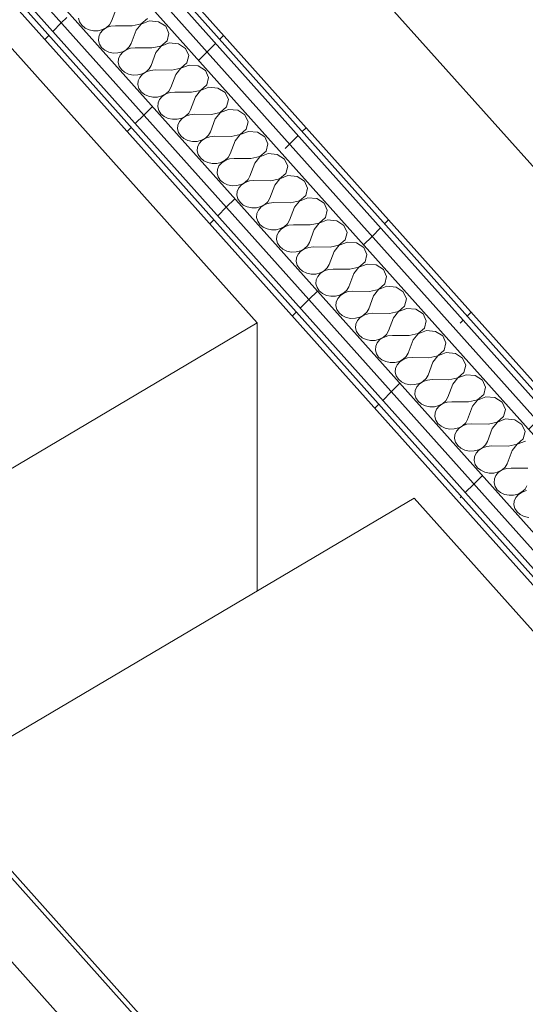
# Model space of a CAD drawing. Header units: millimetres. Extents: x -36631 to 27388, y -24993 to 6945.
# Tile 51 of 256: x -14068 to -13536, y -8255 to -7218. Entities that reach past the tile are written whole.
import ezdxf

# ---------------------------------------------------------------- set-up
doc = ezdxf.new("R2010")
doc.units = ezdxf.units.MM
doc.header["$MEASUREMENT"] = 0
doc.linetypes.add('Wipeout_Contour', pattern=[1000, 0, -1000])
for name, color, linetype in [('Nuevo_08_E_Envans secs', 7, 'Continuous'), ('Nuevo_09_EI_Mobiliari cuines', 7, 'Continuous'), ('Nuevo_09_EI_Mobiliari general', 7, 'Continuous')]:
    doc.layers.add(name, color=color, linetype=linetype)
for name, color, linetype, lineweight in [('Nuevo_08_E_Envans secs_Pluma_Nº__1', 7, 'Continuous', 5), ('Nuevo_09_EI_Mobiliari cuines_Pluma_Nº__1', 7, 'Continuous', 5), ('Nuevo_09_EI_Mobiliari cuines_Pluma_Nº__24', 252, 'Continuous', 5), ('Nuevo_09_EI_Mobiliari general_Pluma_Nº__1', 7, 'Continuous', 5)]:
    doc.layers.add(name, color=color, linetype=linetype, lineweight=lineweight)
for name, color, linetype, lineweight, true_color in [('Nuevo_08_E_Envans secs_Pluma_Nº__102', 7, 'Continuous', 5, 0xcccccc), ('Nuevo_08_E_Envans secs_Pluma_Nº__171', 171, 'Continuous', 13, 0xaaaaff), ('Nuevo_08_E_Envans secs_Pluma_Nº__177', 7, 'Continuous', 15, 0xf7e046)]:
    doc.layers.add(name, color=color, linetype=linetype, lineweight=lineweight, true_color=true_color)
pattern_1 = [(45, (0, 0), (-183.8478, 183.8478), [195, -65]), (45, (7e-14, 183.85), (-183.8478, 183.8478), [195, -65])]

# ---------------------------------------------------------------- blocks, each defined once
blk = doc.blocks.new('*X247')
at = {"layer": 'Nuevo_08_E_Envans secs_Pluma_Nº__102', "color": 254, "linetype": 'Continuous', "lineweight": 5, "true_color": 0xcccccc}
for p, q in [((-13966, -7206.1), (-13971.2, -7219.9)), ((-14005.7, -7216.7), (-14004.7, -7220.6)), ((-14004.7, -7220.6), (-14002.4, -7224.1)), ((-14002.4, -7224.1), (-13999, -7227)), ((-13976.5, -7226.5), (-13973.3, -7223.5)), ((-13973.3, -7223.5), (-13971.2, -7219.9)), ((-13949.4, -7224.8), (-13940, -7222.7)), ((-13939.9, -7222.8), (-13945.2, -7229.4)), ((-13940, -7222.7), (-13933.4, -7217)), ((-13931.2, -7219.4), (-13939.9, -7222.8)), ((-13921.6, -7220.3), (-13931.2, -7219.4)), ((-13914, -7225.2), (-13921.6, -7220.3)), ((-13999, -7227), (-13994.8, -7229)), ((-13994.8, -7229), (-13990.1, -7230)), ((-13990.1, -7230), (-13985.2, -7229.9)), ((-13985.2, -7229.9), (-13980.5, -7228.7)), ((-13983, -7232.3), (-13984.6, -7236.1)), ((-13980.2, -7229.1), (-13983, -7232.3)), ((-13980.5, -7228.7), (-13976.5, -7226.5)), ((-13976.4, -7226.6), (-13980.2, -7229.1)), ((-13971.9, -7225), (-13976.4, -7226.6)), ((-13967, -7224.6), (-13971.9, -7225)), ((-13949.4, -7224.8), (-13967, -7224.6)), ((-13945.2, -7229.4), (-13950.4, -7243.2)), ((-13910.7, -7232.6), (-13914, -7225.2)), ((-13912.6, -7240.3), (-13910.7, -7232.6)), ((-13984.6, -7236.1), (-13984.9, -7240)), ((-13984.9, -7240), (-13983.9, -7243.9)), ((-13983.9, -7243.9), (-13981.6, -7247.4)), ((-13952.5, -7246.8), (-13950.4, -7243.2)), ((-13919.2, -7246), (-13912.6, -7240.3)), ((-13910.4, -7242.7), (-13919.1, -7246.1)), ((-13900.8, -7243.6), (-13910.4, -7242.7)), ((-13893.2, -7248.5), (-13900.8, -7243.6)), ((-13981.6, -7247.4), (-13978.2, -7250.3)), ((-13978.2, -7250.3), (-13974, -7252.3)), ((-13974, -7252.3), (-13969.3, -7253.3)), ((-13969.3, -7253.3), (-13964.4, -7253.1)), ((-13964.4, -7253.1), (-13959.7, -7252)), ((-13959.4, -7252.4), (-13962.2, -7255.6)), ((-13959.7, -7252), (-13955.7, -7249.8)), ((-13955.6, -7249.9), (-13959.4, -7252.4)), ((-13955.7, -7249.8), (-13952.5, -7246.8)), ((-13951.1, -7248.3), (-13955.6, -7249.9)), ((-13946.2, -7247.8), (-13951.1, -7248.3)), ((-13928.6, -7248), (-13946.2, -7247.8)), ((-13924.4, -7252.7), (-13929.6, -7266.5)), ((-13928.6, -7248), (-13919.2, -7246)), ((-13919.1, -7246.1), (-13924.4, -7252.7)), ((-13889.8, -7255.8), (-13893.2, -7248.5)), ((-13963.8, -7259.4), (-13964.1, -7263.3)), ((-13964.1, -7263.3), (-13963.1, -7267.2)), ((-13962.2, -7255.6), (-13963.8, -7259.4)), ((-13898.4, -7269.3), (-13891.8, -7263.6)), ((-13891.8, -7263.6), (-13889.8, -7255.8)), ((-13963.1, -7267.2), (-13960.8, -7270.7)), ((-13960.8, -7270.7), (-13957.4, -7273.6)), ((-13957.4, -7273.6), (-13953.2, -7275.6)), ((-13953.2, -7275.6), (-13948.5, -7276.5)), ((-13943.6, -7276.4), (-13938.9, -7275.2)), ((-13938.6, -7275.6), (-13941.4, -7278.9)), ((-13938.9, -7275.2), (-13934.8, -7273.1)), ((-13934.8, -7273.2), (-13938.6, -7275.6)), ((-13934.8, -7273.1), (-13931.7, -7270.1)), ((-13930.3, -7271.6), (-13934.8, -7273.2)), ((-13931.7, -7270.1), (-13929.6, -7266.5)), ((-13925.4, -7271.1), (-13930.3, -7271.6)), ((-13907.7, -7271.3), (-13925.4, -7271.1)), ((-13903.6, -7276), (-13908.8, -7289.7)), ((-13907.7, -7271.3), (-13898.4, -7269.3)), ((-13898.3, -7269.4), (-13903.6, -7276)), ((-13889.6, -7266), (-13898.3, -7269.4)), ((-13880, -7266.9), (-13889.6, -7266)), ((-13872.4, -7271.7), (-13880, -7266.9)), ((-13869, -7279.1), (-13872.4, -7271.7)), ((-13948.5, -7276.5), (-13943.6, -7276.4)), ((-13943, -7282.6), (-13943.3, -7286.6)), ((-13941.4, -7278.9), (-13943, -7282.6)), ((-13871, -7286.8), (-13869, -7279.1)), ((-13943.3, -7286.6), (-13942.3, -7290.5)), ((-13942.3, -7290.5), (-13940, -7294)), ((-13940, -7294), (-13936.6, -7296.8)), ((-13936.6, -7296.8), (-13932.4, -7298.8)), ((-13918.1, -7298.5), (-13914, -7296.3)), ((-13914, -7296.4), (-13917.8, -7298.9)), ((-13914, -7296.3), (-13910.8, -7293.3)), ((-13909.5, -7294.9), (-13914, -7296.4)), ((-13910.8, -7293.3), (-13908.8, -7289.7)), ((-13904.6, -7294.4), (-13909.5, -7294.9)), ((-13886.9, -7294.6), (-13904.6, -7294.4)), ((-13886.9, -7294.6), (-13877.6, -7292.6)), ((-13877.5, -7292.7), (-13882.8, -7299.3)), ((-13877.6, -7292.6), (-13871, -7286.8)), ((-13868.8, -7289.3), (-13877.5, -7292.7)), ((-13859.2, -7290.2), (-13868.8, -7289.3)), ((-13851.6, -7295), (-13859.2, -7290.2)), ((-13848.2, -7302.4), (-13851.6, -7295)), ((-13932.4, -7298.8), (-13927.7, -7299.8)), ((-13927.7, -7299.8), (-13922.8, -7299.7)), ((-13922.8, -7299.7), (-13918.1, -7298.5)), ((-13922.2, -7305.9), (-13922.5, -7309.9)), ((-13920.6, -7302.2), (-13922.2, -7305.9)), ((-13917.8, -7298.9), (-13920.6, -7302.2)), ((-13882.8, -7299.3), (-13888, -7313)), ((-13850.2, -7310.1), (-13848.2, -7302.4)), ((-13922.5, -7309.9), (-13921.5, -7313.8)), ((-13921.5, -7313.8), (-13919.2, -7317.3)), ((-13919.2, -7317.3), (-13915.8, -7320.1)), ((-13893.2, -7319.6), (-13890, -7316.6)), ((-13890, -7316.6), (-13888, -7313)), ((-13866.1, -7317.9), (-13856.8, -7315.9)), ((-13856.7, -7315.9), (-13862, -7322.5)), ((-13856.8, -7315.9), (-13850.2, -7310.1)), ((-13848, -7312.6), (-13856.7, -7315.9)), ((-13838.4, -7313.5), (-13848, -7312.6)), ((-13830.8, -7318.3), (-13838.4, -7313.5)), ((-13915.8, -7320.1), (-13911.6, -7322.1)), ((-13911.6, -7322.1), (-13906.9, -7323.1)), ((-13906.9, -7323.1), (-13902, -7323)), ((-13902, -7323), (-13897.3, -7321.8)), ((-13899.8, -7325.5), (-13901.4, -7329.2)), ((-13897, -7322.2), (-13899.8, -7325.5)), ((-13897.3, -7321.8), (-13893.2, -7319.6)), ((-13893.2, -7319.7), (-13897, -7322.2)), ((-13888.7, -7318.2), (-13893.2, -7319.7)), ((-13883.8, -7317.7), (-13888.7, -7318.2)), ((-13866.1, -7317.9), (-13883.8, -7317.7)), ((-13862, -7322.5), (-13867.2, -7336.3)), ((-13827.4, -7325.7), (-13830.8, -7318.3)), ((-13829.4, -7333.4), (-13827.4, -7325.7)), ((-13901.4, -7329.2), (-13901.7, -7333.2)), ((-13901.7, -7333.2), (-13900.7, -7337)), ((-13900.7, -7337), (-13898.4, -7340.5)), ((-13869.2, -7339.9), (-13867.2, -7336.3)), ((-13836, -7339.1), (-13829.4, -7333.4)), ((-13827.2, -7335.9), (-13835.9, -7339.2)), ((-13817.6, -7336.7), (-13827.2, -7335.9)), ((-13810, -7341.6), (-13817.6, -7336.7)), ((-13898.4, -7340.5), (-13895, -7343.4)), ((-13895, -7343.4), (-13890.8, -7345.4)), ((-13890.8, -7345.4), (-13886, -7346.4)), ((-13886, -7346.4), (-13881.2, -7346.3)), ((-13881.2, -7346.3), (-13876.5, -7345.1)), ((-13876.1, -7345.5), (-13879, -7348.7)), ((-13876.5, -7345.1), (-13872.4, -7342.9)), ((-13872.3, -7343), (-13876.1, -7345.5)), ((-13872.4, -7342.9), (-13869.2, -7339.9)), ((-13867.9, -7341.5), (-13872.3, -7343)), ((-13863, -7341), (-13867.9, -7341.5)), ((-13845.3, -7341.2), (-13863, -7341)), ((-13841.2, -7345.8), (-13846.4, -7359.6)), ((-13845.3, -7341.2), (-13836, -7339.1)), ((-13835.9, -7339.2), (-13841.2, -7345.8)), ((-13806.6, -7349), (-13810, -7341.6)), ((-13880.6, -7352.5), (-13880.9, -7356.4)), ((-13880.9, -7356.4), (-13879.9, -7360.3)), ((-13879, -7348.7), (-13880.6, -7352.5)), ((-13815.2, -7362.4), (-13808.6, -7356.7)), ((-13808.6, -7356.7), (-13806.6, -7349)), ((-13879.9, -7360.3), (-13877.6, -7363.8)), ((-13877.6, -7363.8), (-13874.2, -7366.7)), ((-13874.2, -7366.7), (-13870, -7368.7)), ((-13870, -7368.7), (-13865.2, -7369.7)), ((-13860.4, -7369.6), (-13855.7, -7368.4)), ((-13855.3, -7368.8), (-13858.2, -7372)), ((-13855.7, -7368.4), (-13851.6, -7366.2)), ((-13851.5, -7366.3), (-13855.3, -7368.8)), ((-13851.6, -7366.2), (-13848.4, -7363.2)), ((-13847, -7364.7), (-13851.5, -7366.3)), ((-13848.4, -7363.2), (-13846.4, -7359.6)), ((-13842.2, -7364.2), (-13847, -7364.7)), ((-13824.5, -7364.5), (-13842.2, -7364.2)), ((-13820.4, -7369.1), (-13825.6, -7382.9)), ((-13824.5, -7364.5), (-13815.2, -7362.4)), ((-13815.1, -7362.5), (-13820.4, -7369.1)), ((-13806.4, -7359.1), (-13815.1, -7362.5)), ((-13796.8, -7360), (-13806.4, -7359.1)), ((-13789.1, -7364.9), (-13796.8, -7360)), ((-13785.8, -7372.3), (-13789.1, -7364.9)), ((-13865.2, -7369.7), (-13860.4, -7369.6)), ((-13859.8, -7375.8), (-13860.1, -7379.7)), ((-13860.1, -7379.7), (-13859.1, -7383.6)), ((-13858.2, -7372), (-13859.8, -7375.8)), ((-13787.7, -7380), (-13785.8, -7372.3)), ((-13859.1, -7383.6), (-13856.8, -7387.1)), ((-13856.8, -7387.1), (-13853.4, -7390)), ((-13853.4, -7390), (-13849.2, -7392)), ((-13834.9, -7391.7), (-13830.8, -7389.5)), ((-13830.7, -7389.6), (-13834.5, -7392.1)), ((-13830.8, -7389.5), (-13827.6, -7386.5)), ((-13826.2, -7388), (-13830.7, -7389.6)), ((-13827.6, -7386.5), (-13825.6, -7382.9)), ((-13821.4, -7387.5), (-13826.2, -7388)), ((-13803.7, -7387.7), (-13821.4, -7387.5)), ((-13803.7, -7387.7), (-13794.4, -7385.7)), ((-13794.3, -7385.8), (-13799.5, -7392.4)), ((-13794.4, -7385.7), (-13787.7, -7380)), ((-13785.6, -7382.4), (-13794.3, -7385.8)), ((-13775.9, -7383.3), (-13785.6, -7382.4)), ((-13768.3, -7388.2), (-13775.9, -7383.3)), ((-13765, -7395.5), (-13768.3, -7388.2)), ((-13849.2, -7392), (-13844.4, -7393)), ((-13844.4, -7393), (-13839.6, -7392.8)), ((-13839.6, -7392.8), (-13834.9, -7391.7)), ((-13839, -7399), (-13839.3, -7403)), ((-13837.4, -7395.3), (-13839, -7399)), ((-13834.5, -7392.1), (-13837.4, -7395.3)), ((-13799.5, -7392.4), (-13804.7, -7406.2)), ((-13766.9, -7403.3), (-13765, -7395.5)), ((-13839.3, -7403), (-13838.3, -7406.9)), ((-13838.3, -7406.9), (-13836, -7410.4)), ((-13836, -7410.4), (-13832.6, -7413.3)), ((-13810, -7412.8), (-13806.8, -7409.8)), ((-13806.8, -7409.8), (-13804.7, -7406.2)), ((-13800.6, -7410.8), (-13805.4, -7411.3)), ((-13782.9, -7411), (-13800.6, -7410.8)), ((-13782.9, -7411), (-13773.6, -7409)), ((-13773.5, -7409.1), (-13778.7, -7415.7)), ((-13773.6, -7409), (-13766.9, -7403.3)), ((-13764.7, -7405.7), (-13773.5, -7409.1)), ((-13755.1, -7406.6), (-13764.7, -7405.7)), ((-13747.5, -7411.4), (-13755.1, -7406.6)), ((-13832.6, -7413.3), (-13828.4, -7415.3)), ((-13828.4, -7415.3), (-13823.6, -7416.2)), ((-13823.6, -7416.2), (-13818.7, -7416.1)), ((-13818.7, -7416.1), (-13814.1, -7414.9)), ((-13816.5, -7418.6), (-13818.2, -7422.3)), ((-13813.7, -7415.3), (-13816.5, -7418.6)), ((-13814.1, -7414.9), (-13810, -7412.8)), ((-13809.9, -7412.9), (-13813.7, -7415.3)), ((-13805.4, -7411.3), (-13809.9, -7412.9)), ((-13778.7, -7415.7), (-13783.9, -7429.4)), ((-13744.2, -7418.8), (-13747.5, -7411.4)), ((-13746.1, -7426.5), (-13744.2, -7418.8)), ((-13818.2, -7422.3), (-13818.5, -7426.3)), ((-13818.5, -7426.3), (-13817.4, -7430.2)), ((-13817.4, -7430.2), (-13815.2, -7433.7)), ((-13786, -7433), (-13783.9, -7429.4)), ((-13752.8, -7432.3), (-13746.1, -7426.5)), ((-13743.9, -7429), (-13752.7, -7432.4)), ((-13734.3, -7429.9), (-13743.9, -7429)), ((-13726.7, -7434.7), (-13734.3, -7429.9)), ((-13815.2, -7433.7), (-13811.8, -7436.5)), ((-13811.8, -7436.5), (-13807.5, -7438.5)), ((-13807.5, -7438.5), (-13802.8, -7439.5)), ((-13802.8, -7439.5), (-13797.9, -7439.4)), ((-13797.9, -7439.4), (-13793.3, -7438.2)), ((-13795.7, -7441.9), (-13797.4, -7445.6)), ((-13792.9, -7438.6), (-13795.7, -7441.9)), ((-13793.3, -7438.2), (-13789.2, -7436)), ((-13789.1, -7436.1), (-13792.9, -7438.6)), ((-13789.2, -7436), (-13786, -7433)), ((-13784.6, -7434.6), (-13789.1, -7436.1)), ((-13779.8, -7434.1), (-13784.6, -7434.6)), ((-13762.1, -7434.3), (-13779.8, -7434.1)), ((-13757.9, -7439), (-13763.1, -7452.7)), ((-13762.1, -7434.3), (-13752.8, -7432.3)), ((-13752.7, -7432.4), (-13757.9, -7439)), ((-13723.4, -7442.1), (-13726.7, -7434.7)), ((-13797.4, -7445.6), (-13797.7, -7449.6)), ((-13797.7, -7449.6), (-13796.6, -7453.5)), ((-13732, -7455.5), (-13725.3, -7449.8)), ((-13723.1, -7452.3), (-13731.9, -7455.6)), ((-13725.3, -7449.8), (-13723.4, -7442.1)), ((-13713.5, -7453.1), (-13723.1, -7452.3)), ((-13796.6, -7453.5), (-13794.3, -7457)), ((-13794.3, -7457), (-13791, -7459.8)), ((-13791, -7459.8), (-13786.7, -7461.8)), ((-13786.7, -7461.8), (-13782, -7462.8)), ((-13782, -7462.8), (-13777.1, -7462.7)), ((-13777.1, -7462.7), (-13772.5, -7461.5)), ((-13772.1, -7461.9), (-13774.9, -7465.2)), ((-13772.5, -7461.5), (-13768.4, -7459.3)), ((-13768.3, -7459.4), (-13772.1, -7461.9)), ((-13768.4, -7459.3), (-13765.2, -7456.3)), ((-13763.8, -7457.9), (-13768.3, -7459.4)), ((-13765.2, -7456.3), (-13763.1, -7452.7)), ((-13759, -7457.4), (-13763.8, -7457.9)), ((-13741.3, -7457.6), (-13759, -7457.4)), ((-13737.1, -7462.2), (-13742.3, -7476)), ((-13741.3, -7457.6), (-13732, -7455.5)), ((-13731.9, -7455.6), (-13737.1, -7462.2)), ((-13705.9, -7458), (-13713.5, -7453.1)), ((-13702.6, -7465.4), (-13705.9, -7458)), ((-13776.6, -7468.9), (-13776.9, -7472.9)), ((-13776.9, -7472.9), (-13775.8, -7476.7)), ((-13774.9, -7465.2), (-13776.6, -7468.9)), ((-13704.5, -7473.1), (-13702.6, -7465.4)), ((-13775.8, -7476.7), (-13773.5, -7480.2)), ((-13773.5, -7480.2), (-13770.2, -7483.1)), ((-13770.2, -7483.1), (-13765.9, -7485.1)), ((-13751.7, -7484.8), (-13747.6, -7482.6)), ((-13747.5, -7482.7), (-13751.3, -7485.2)), ((-13747.6, -7482.6), (-13744.4, -7479.6)), ((-13743, -7481.2), (-13747.5, -7482.7)), ((-13744.4, -7479.6), (-13742.3, -7476)), ((-13738.2, -7480.7), (-13743, -7481.2)), ((-13720.5, -7480.9), (-13738.2, -7480.7)), ((-13720.5, -7480.9), (-13711.1, -7478.8)), ((-13711.1, -7478.9), (-13716.3, -7485.5)), ((-13711.1, -7478.8), (-13704.5, -7473.1)), ((-13702.3, -7475.6), (-13711.1, -7478.9)), ((-13692.7, -7476.4), (-13702.3, -7475.6)), ((-13685.1, -7481.3), (-13692.7, -7476.4)), ((-13681.8, -7488.7), (-13685.1, -7481.3)), ((-13765.9, -7485.1), (-13761.2, -7486.1)), ((-13761.2, -7486.1), (-13756.3, -7486)), ((-13756.3, -7486), (-13751.7, -7484.8)), ((-13755.8, -7492.2), (-13756.1, -7496.1)), ((-13754.1, -7488.4), (-13755.8, -7492.2)), ((-13751.3, -7485.2), (-13754.1, -7488.4)), ((-13716.3, -7485.5), (-13721.5, -7499.3)), ((-13683.7, -7496.4), (-13681.8, -7488.7)), ((-13756.1, -7496.1), (-13755, -7500)), ((-13755, -7500), (-13752.7, -7503.5)), ((-13752.7, -7503.5), (-13749.3, -7506.4)), ((-13726.8, -7505.9), (-13723.6, -7502.9)), ((-13723.6, -7502.9), (-13721.5, -7499.3)), ((-13717.4, -7503.9), (-13722.2, -7504.4)), ((-13699.7, -7504.2), (-13717.4, -7503.9)), ((-13699.7, -7504.2), (-13690.3, -7502.1)), ((-13690.3, -7502.2), (-13695.5, -7508.8)), ((-13690.3, -7502.1), (-13683.7, -7496.4)), ((-13681.5, -7498.8), (-13690.3, -7502.2)), ((-13671.9, -7499.7), (-13681.5, -7498.8)), ((-13664.3, -7504.6), (-13671.9, -7499.7)), ((-13749.3, -7506.4), (-13745.1, -7508.4)), ((-13745.1, -7508.4), (-13740.4, -7509.4)), ((-13740.4, -7509.4), (-13735.5, -7509.3)), ((-13735.5, -7509.3), (-13730.9, -7508.1)), ((-13733.3, -7511.7), (-13734.9, -7515.5)), ((-13730.5, -7508.5), (-13733.3, -7511.7)), ((-13730.9, -7508.1), (-13726.8, -7505.9)), ((-13726.7, -7506), (-13730.5, -7508.5)), ((-13722.2, -7504.4), (-13726.7, -7506)), ((-13695.5, -7508.8), (-13700.7, -7522.6)), ((-13661, -7512), (-13664.3, -7504.6)), ((-13662.9, -7519.7), (-13661, -7512)), ((-13734.9, -7515.5), (-13735.3, -7519.4)), ((-13735.3, -7519.4), (-13734.2, -7523.3)), ((-13734.2, -7523.3), (-13731.9, -7526.8)), ((-13702.8, -7526.2), (-13700.7, -7522.6)), ((-13669.5, -7525.4), (-13662.9, -7519.7)), ((-13660.7, -7522.1), (-13669.4, -7525.5)), ((-13651.1, -7523), (-13660.7, -7522.1)), ((-13643.5, -7527.9), (-13651.1, -7523)), ((-13731.9, -7526.8), (-13728.5, -7529.7)), ((-13728.5, -7529.7), (-13724.3, -7531.7)), ((-13724.3, -7531.7), (-13719.6, -7532.6)), ((-13719.6, -7532.6), (-13714.7, -7532.5)), ((-13714.7, -7532.5), (-13710.1, -7531.4)), ((-13712.5, -7535), (-13714.1, -7538.7)), ((-13709.7, -7531.8), (-13712.5, -7535)), ((-13710.1, -7531.4), (-13706, -7529.2)), ((-13705.9, -7529.3), (-13709.7, -7531.8)), ((-13706, -7529.2), (-13702.8, -7526.2)), ((-13701.4, -7527.7), (-13705.9, -7529.3)), ((-13696.6, -7527.2), (-13701.4, -7527.7)), ((-13678.9, -7527.4), (-13696.6, -7527.2)), ((-13674.7, -7532.1), (-13679.9, -7545.9)), ((-13678.9, -7527.4), (-13669.5, -7525.4)), ((-13669.4, -7525.5), (-13674.7, -7532.1)), ((-13640.2, -7535.2), (-13643.5, -7527.9)), ((-13642.1, -7542.9), (-13640.2, -7535.2)), ((-13714.1, -7538.7), (-13714.5, -7542.7)), ((-13714.5, -7542.7), (-13713.4, -7546.6)), ((-13648.7, -7548.7), (-13642.1, -7542.9)), ((-13639.9, -7545.4), (-13648.6, -7548.8)), ((-13630.3, -7546.3), (-13639.9, -7545.4)), ((-13713.4, -7546.6), (-13711.1, -7550.1)), ((-13711.1, -7550.1), (-13707.7, -7553)), ((-13707.7, -7553), (-13703.5, -7554.9)), ((-13703.5, -7554.9), (-13698.8, -7555.9)), ((-13698.8, -7555.9), (-13693.9, -7555.8)), ((-13693.9, -7555.8), (-13689.2, -7554.6)), ((-13688.9, -7555), (-13691.7, -7558.3)), ((-13689.2, -7554.6), (-13685.2, -7552.5)), ((-13685.1, -7552.6), (-13688.9, -7555)), ((-13685.2, -7552.5), (-13682, -7549.5)), ((-13680.6, -7551), (-13685.1, -7552.6)), ((-13682, -7549.5), (-13679.9, -7545.9)), ((-13675.7, -7550.5), (-13680.6, -7551)), ((-13658.1, -7550.7), (-13675.7, -7550.5)), ((-13653.9, -7555.4), (-13659.1, -7569.1)), ((-13658.1, -7550.7), (-13648.7, -7548.7)), ((-13648.6, -7548.8), (-13653.9, -7555.4)), ((-13622.7, -7551.1), (-13630.3, -7546.3)), ((-13619.4, -7558.5), (-13622.7, -7551.1)), ((-13693.3, -7562), (-13693.6, -7566)), ((-13693.6, -7566), (-13692.6, -7569.9)), ((-13691.7, -7558.3), (-13693.3, -7562)), ((-13627.9, -7572), (-13621.3, -7566.2)), ((-13621.3, -7566.2), (-13619.4, -7558.5)), ((-13692.6, -7569.9), (-13690.3, -7573.4)), ((-13690.3, -7573.4), (-13686.9, -7576.2)), ((-13686.9, -7576.2), (-13682.7, -7578.2)), ((-13668.4, -7577.9), (-13664.4, -7575.7)), ((-13664.3, -7575.8), (-13668.1, -7578.3)), ((-13664.4, -7575.7), (-13661.2, -7572.7)), ((-13659.8, -7574.3), (-13664.3, -7575.8)), ((-13661.2, -7572.7), (-13659.1, -7569.1)), ((-13654.9, -7573.8), (-13659.8, -7574.3)), ((-13637.3, -7574), (-13654.9, -7573.8)), ((-13637.3, -7574), (-13627.9, -7572)), ((-13627.8, -7572.1), (-13633.1, -7578.7)), ((-13619.1, -7568.7), (-13627.8, -7572.1)), ((-13609.5, -7569.6), (-13619.1, -7568.7)), ((-13601.9, -7574.4), (-13609.5, -7569.6)), ((-13598.6, -7581.8), (-13601.9, -7574.4)), ((-13682.7, -7578.2), (-13678, -7579.2)), ((-13678, -7579.2), (-13673.1, -7579.1)), ((-13673.1, -7579.1), (-13668.4, -7577.9)), ((-13672.5, -7585.3), (-13672.8, -7589.3)), ((-13670.9, -7581.6), (-13672.5, -7585.3)), ((-13668.1, -7578.3), (-13670.9, -7581.6)), ((-13633.1, -7578.7), (-13638.3, -7592.4)), ((-13600.5, -7589.5), (-13598.6, -7581.8)), ((-13672.8, -7589.3), (-13671.8, -7593.2)), ((-13671.8, -7593.2), (-13669.5, -7596.7)), ((-13669.5, -7596.7), (-13666.1, -7599.5)), ((-13643.6, -7599), (-13640.4, -7596)), ((-13640.4, -7596), (-13638.3, -7592.4)), ((-13634.1, -7597.1), (-13639, -7597.6)), ((-13616.4, -7597.3), (-13634.1, -7597.1)), ((-13616.4, -7597.3), (-13607.1, -7595.2)), ((-13607, -7595.3), (-13612.3, -7601.9)), ((-13607.1, -7595.2), (-13600.5, -7589.5)), ((-13598.3, -7592), (-13607, -7595.3)), ((-13588.7, -7592.8), (-13598.3, -7592)), ((-13581.1, -7597.7), (-13588.7, -7592.8)), ((-13666.1, -7599.5), (-13661.9, -7601.5)), ((-13661.9, -7601.5), (-13657.2, -7602.5)), ((-13657.2, -7602.5), (-13652.3, -7602.4)), ((-13652.3, -7602.4), (-13647.6, -7601.2)), ((-13650.1, -7604.8), (-13651.7, -7608.6)), ((-13647.3, -7601.6), (-13650.1, -7604.8)), ((-13647.6, -7601.2), (-13643.6, -7599)), ((-13643.5, -7599.1), (-13647.3, -7601.6)), ((-13639, -7597.6), (-13643.5, -7599.1)), ((-13612.3, -7601.9), (-13617.5, -7615.7)), ((-13577.7, -7605.1), (-13581.1, -7597.7)), ((-13579.7, -7612.8), (-13577.7, -7605.1)), ((-13651.7, -7608.6), (-13652, -7612.6)), ((-13652, -7612.6), (-13651, -7616.4)), ((-13651, -7616.4), (-13648.7, -7619.9)), ((-13619.6, -7619.3), (-13617.5, -7615.7)), ((-13586.3, -7618.5), (-13579.7, -7612.8)), ((-13577.5, -7615.3), (-13586.2, -7618.6)), ((-13567.9, -7616.1), (-13577.5, -7615.3)), ((-13560.3, -7621), (-13567.9, -7616.1)), ((-13648.7, -7619.9), (-13645.3, -7622.8)), ((-13645.3, -7622.8), (-13641.1, -7624.8)), ((-13641.1, -7624.8), (-13636.4, -7625.8)), ((-13636.4, -7625.8), (-13631.5, -7625.7)), ((-13631.5, -7625.7), (-13626.8, -7624.5)), ((-13629.3, -7628.1), (-13630.9, -7631.9)), ((-13626.5, -7624.9), (-13629.3, -7628.1)), ((-13626.8, -7624.5), (-13622.7, -7622.3)), ((-13622.7, -7622.4), (-13626.5, -7624.9)), ((-13622.7, -7622.3), (-13619.6, -7619.3)), ((-13618.2, -7620.9), (-13622.7, -7622.4)), ((-13613.3, -7620.4), (-13618.2, -7620.9)), ((-13595.6, -7620.6), (-13613.3, -7620.4)), ((-13591.5, -7625.2), (-13596.7, -7639)), ((-13595.6, -7620.6), (-13586.3, -7618.5)), ((-13586.2, -7618.6), (-13591.5, -7625.2)), ((-13556.9, -7628.4), (-13560.3, -7621)), ((-13558.9, -7636.1), (-13556.9, -7628.4)), ((-13630.9, -7631.9), (-13631.2, -7635.8)), ((-13631.2, -7635.8), (-13630.2, -7639.7)), ((-13565.5, -7641.8), (-13558.9, -7636.1)), ((-13556.7, -7638.5), (-13565.4, -7641.9)), ((-13547.1, -7639.4), (-13556.7, -7638.5)), ((-13630.2, -7639.7), (-13627.9, -7643.2)), ((-13627.9, -7643.2), (-13624.5, -7646.1)), ((-13624.5, -7646.1), (-13620.3, -7648.1)), ((-13620.3, -7648.1), (-13615.6, -7649.1)), ((-13615.6, -7649.1), (-13610.7, -7649)), ((-13610.7, -7649), (-13606, -7647.8)), ((-13605.7, -7648.2), (-13608.5, -7651.4)), ((-13606, -7647.8), (-13601.9, -7645.6)), ((-13601.9, -7645.7), (-13605.7, -7648.2)), ((-13601.9, -7645.6), (-13598.7, -7642.6)), ((-13597.4, -7644.1), (-13601.9, -7645.7)), ((-13598.7, -7642.6), (-13596.7, -7639)), ((-13592.5, -7643.6), (-13597.4, -7644.1)), ((-13574.8, -7643.9), (-13592.5, -7643.6)), ((-13570.7, -7648.5), (-13575.9, -7662.3)), ((-13574.8, -7643.9), (-13565.5, -7641.8)), ((-13565.4, -7641.9), (-13570.7, -7648.5)), ((-13539.5, -7644.3), (-13547.1, -7639.4)), ((-13536.1, -7651.7), (-13539.5, -7644.3)), ((-13610.1, -7655.2), (-13610.4, -7659.1)), ((-13610.4, -7659.1), (-13609.4, -7663)), ((-13608.5, -7651.4), (-13610.1, -7655.2)), ((-13544.7, -7665.1), (-13538.1, -7659.4)), ((-13538.1, -7659.4), (-13536.1, -7651.7)), ((-13609.4, -7663), (-13607.1, -7666.5)), ((-13607.1, -7666.5), (-13603.7, -7669.4)), ((-13603.7, -7669.4), (-13599.5, -7671.4)), ((-13585.2, -7671), (-13581.1, -7668.9)), ((-13581.1, -7669), (-13584.9, -7671.5)), ((-13581.1, -7668.9), (-13577.9, -7665.9)), ((-13576.6, -7667.4), (-13581.1, -7669)), ((-13577.9, -7665.9), (-13575.9, -7662.3)), ((-13571.7, -7666.9), (-13576.6, -7667.4)), ((-13554, -7667.1), (-13571.7, -7666.9)), ((-13554, -7667.1), (-13544.7, -7665.1)), ((-13544.6, -7665.2), (-13549.9, -7671.8)), ((-13535.9, -7661.8), (-13544.6, -7665.2)), ((-13599.5, -7671.4), (-13594.8, -7672.3)), ((-13594.8, -7672.3), (-13589.9, -7672.2)), ((-13589.9, -7672.2), (-13585.2, -7671)), ((-13589.3, -7678.4), (-13589.6, -7682.4)), ((-13587.7, -7674.7), (-13589.3, -7678.4)), ((-13584.9, -7671.5), (-13587.7, -7674.7)), ((-13549.9, -7671.8), (-13555.1, -7685.6)), ((-13589.6, -7682.4), (-13588.6, -7686.3)), ((-13588.6, -7686.3), (-13586.3, -7689.8)), ((-13586.3, -7689.8), (-13582.9, -7692.6)), ((-13560.3, -7692.2), (-13557.1, -7689.2)), ((-13555.8, -7690.7), (-13560.2, -7692.2)), ((-13557.1, -7689.2), (-13555.1, -7685.6)), ((-13550.9, -7690.2), (-13555.8, -7690.7)), ((-13533.2, -7690.4), (-13550.9, -7690.2)), ((-13582.9, -7692.6), (-13578.7, -7694.6)), ((-13578.7, -7694.6), (-13573.9, -7695.6)), ((-13573.9, -7695.6), (-13569.1, -7695.5)), ((-13569.1, -7695.5), (-13564.4, -7694.3)), ((-13566.9, -7698), (-13568.5, -7701.7)), ((-13564, -7694.7), (-13566.9, -7698)), ((-13564.4, -7694.3), (-13560.3, -7692.2)), ((-13560.2, -7692.2), (-13564, -7694.7)), ((-13568.5, -7701.7), (-13568.8, -7705.7)), ((-13568.8, -7705.7), (-13567.8, -7709.6)), ((-13567.8, -7709.6), (-13565.5, -7713.1)), ((-13536.3, -7712.4), (-13534.3, -7708.8)), ((-13565.5, -7713.1), (-13562.1, -7715.9)), ((-13562.1, -7715.9), (-13557.9, -7717.9)), ((-13557.9, -7717.9), (-13553.1, -7718.9)), ((-13553.1, -7718.9), (-13548.3, -7718.8)), ((-13548.3, -7718.8), (-13543.6, -7717.6)), ((-13546.1, -7721.3), (-13547.7, -7725)), ((-13543.2, -7718), (-13546.1, -7721.3)), ((-13543.6, -7717.6), (-13539.5, -7715.4)), ((-13539.4, -7715.5), (-13543.2, -7718)), ((-13539.5, -7715.4), (-13536.3, -7712.4)), ((-13534.9, -7714), (-13539.4, -7715.5)), ((-13547.7, -7725), (-13548, -7729)), ((-13548, -7729), (-13547, -7732.9)), ((-13547, -7732.9), (-13544.7, -7736.4)), ((-13544.7, -7736.4), (-13541.3, -7739.2)), ((-13541.3, -7739.2), (-13537.1, -7741.2)), ((-13537.1, -7741.2), (-13532.3, -7742.2))]:
    blk.add_line(p, q, dxfattribs=at)
blk = doc.blocks.new('Elem Sección_217_1')
at = {"layer": 'Nuevo_08_E_Envans secs', "lineweight": 0}
blk.add_blockref('*X247', (0, 0), dxfattribs=at)
at = {"color": 254, "linetype": 'Wipeout_Contour', "lineweight": 0, "ltscale": 63275.094471}
blk.add_wipeout([(-14814, -6365.4), (-14819.1, -6368.5), (-13140.2, -8247.3), (-13135, -8244.2)], dxfattribs=at).dxf.layer = 'Nuevo_08_E_Envans secs'
at = {"layer": 'Nuevo_08_E_Envans secs_Pluma_Nº__171', "linetype": 'Continuous', "lineweight": 13, "true_color": 0xaaaaff}
h = blk.add_hatch(dxfattribs=at)
h.set_pattern_fill('Panellat_HPL_0001', color=161, style=0, pattern_type=2)
h.set_pattern_definition(pattern_1)
h.paths.add_polyline_path([(-14814, -6365.4), (-14819.1, -6368.5), (-13140.2, -8247.3), (-13135, -8244.2)])
at = {"color": 254, "linetype": 'Wipeout_Contour', "lineweight": 0, "ltscale": 62781.755918}
blk.add_wipeout([(-14711.6, -6292), (-14722.8, -6298.6), (-13024.4, -8199), (-13013.3, -8192.4)], dxfattribs=at).dxf.layer = 'Nuevo_08_E_Envans secs'
at = {"layer": 'Nuevo_08_E_Envans secs_Pluma_Nº__177', "linetype": 'Continuous', "lineweight": 15, "true_color": 0xf7e046}
h = blk.add_hatch(dxfattribs=at)
h.set_pattern_fill('Panellat_HPL_0001', color=53, style=0, pattern_type=2)
h.set_pattern_definition(pattern_1)
h.paths.add_polyline_path([(-14711.6, -6292), (-14722.8, -6298.6), (-13024.4, -8199), (-13013.3, -8192.4)])
at = {"color": 254, "linetype": 'Wipeout_Contour', "lineweight": 0, "ltscale": 78854.051443}
blk.add_wipeout([(-14730.9, -6289.5), (-14742.1, -6296.1), (-13035.6, -8205.6), (-13024.4, -8199), (-14722.8, -6298.6)], dxfattribs=at).dxf.layer = 'Nuevo_08_E_Envans secs'
at = {"layer": 'Nuevo_08_E_Envans secs_Pluma_Nº__177', "linetype": 'Continuous', "lineweight": 15, "true_color": 0xf7e046}
h = blk.add_hatch(dxfattribs=at)
h.set_pattern_fill('Panellat_HPL_0001', color=53, style=0, pattern_type=2)
h.set_pattern_definition(pattern_1)
h.paths.add_polyline_path([(-14730.9, -6289.5), (-14742.1, -6296.1), (-13035.6, -8205.6), (-13024.4, -8199), (-14722.8, -6298.6)])
at = {"color": 254, "linetype": 'Wipeout_Contour', "lineweight": 0, "ltscale": 79278.660773}
blk.add_wipeout([(-14802.1, -6331.7), (-14813.3, -6338.3), (-14805.2, -6347.4), (-13106.8, -8247.8), (-13095.7, -8241.2)], dxfattribs=at).dxf.layer = 'Nuevo_08_E_Envans secs'
at = {"layer": 'Nuevo_08_E_Envans secs_Pluma_Nº__177', "linetype": 'Continuous', "lineweight": 15, "true_color": 0xf7e046}
h = blk.add_hatch(dxfattribs=at)
h.set_pattern_fill('Panellat_HPL_0001', color=53, style=0, pattern_type=2)
h.set_pattern_definition(pattern_1)
h.paths.add_polyline_path([(-14802.1, -6331.7), (-14813.3, -6338.3), (-14805.2, -6347.4), (-13106.8, -8247.8), (-13095.7, -8241.2)])
at = {"color": 254, "linetype": 'Wipeout_Contour', "lineweight": 0, "ltscale": 63214.716288}
blk.add_wipeout([(-14816.3, -6354), (-13118, -8254.4), (-13106.8, -8247.8), (-14805.2, -6347.4)], dxfattribs=at).dxf.layer = 'Nuevo_08_E_Envans secs'
at = {"layer": 'Nuevo_08_E_Envans secs_Pluma_Nº__177', "linetype": 'Continuous', "lineweight": 15, "true_color": 0xf7e046}
h = blk.add_hatch(dxfattribs=at)
h.set_pattern_fill('Panellat_HPL_0001', color=53, style=0, pattern_type=2)
h.set_pattern_definition(pattern_1)
h.paths.add_polyline_path([(-14816.3, -6354), (-13118, -8254.4), (-13106.8, -8247.8), (-14805.2, -6347.4)])
at = {"color": 254, "linetype": 'Wipeout_Contour', "lineweight": 0, "ltscale": 62718.966181}
blk.add_wipeout([(-14699, -6297.3), (-13020, -8176.1), (-13014.9, -8173.1), (-14693.8, -6294.3)], dxfattribs=at).dxf.layer = 'Nuevo_08_E_Envans secs'
at = {"layer": 'Nuevo_08_E_Envans secs_Pluma_Nº__171', "linetype": 'Continuous', "lineweight": 13, "true_color": 0xaaaaff}
h = blk.add_hatch(dxfattribs=at)
h.set_pattern_fill('Panellat_HPL_0001', color=161, style=0, pattern_type=2)
h.set_pattern_definition(pattern_1)
h.paths.add_polyline_path([(-14699, -6297.3), (-13020, -8176.1), (-13014.9, -8173.1), (-14693.8, -6294.3)])
at = {"layer": 'Nuevo_08_E_Envans secs_Pluma_Nº__1', "color": 7, "linetype": 'Continuous', "lineweight": 5}
for p, q in [((-14722.8, -6298.6), (-13024.4, -8199)), ((-14693.8, -6294.3), (-13018.6, -8168.9)), ((-14805.2, -6347.4), (-13106.8, -8247.8)), ((-14819.1, -6368.5), (-13143.9, -8243.1))]:
    blk.add_line(p, q, dxfattribs=at)
at = {"layer": 'Nuevo_08_E_Envans secs_Pluma_Nº__1', "color": 7, "linetype": 'Continuous', "lineweight": 5, "flags": 128}
for points in [[(-14750.2, -6287), (-14742.1, -6296.1), (-13035.6, -8205.6)], [(-14711.6, -6292), (-14707.9, -6296.2), (-13021.4, -8183.3)], [(-14702.7, -6293.1), (-14699, -6297.3), (-13020, -8176.1)], [(-14810.3, -6322.6), (-14802.1, -6331.7), (-13095.7, -8241.2)], [(-14817.7, -6361.2), (-14814, -6365.4), (-13135, -8244.2)], [(-14816.3, -6354), (-14812.6, -6358.2), (-13126.1, -8245.4)]]:
    blk.add_lwpolyline(points, dxfattribs=at)
blk = doc.blocks.new('Elem Sección_312_1')
at = {"color": 254, "linetype": 'Wipeout_Contour', "lineweight": 0, "ltscale": 63652.838501}
blk.add_wipeout([(-13143.9, -8243.1), (-13830.5, -8649.7), (-13826.7, -8653.9), (-13140.2, -8247.3)], dxfattribs=at).dxf.layer = 'Nuevo_08_E_Envans secs'
at = {"color": 254, "linetype": 'Wipeout_Contour', "lineweight": 0, "ltscale": 63619.134125}
blk.add_wipeout([(-13823, -8658), (-13814.9, -8667.1), (-13118, -8254.4), (-13126.1, -8245.4)], dxfattribs=at).dxf.layer = 'Nuevo_08_E_Envans secs'
blk = doc.blocks.new('Elem Sección_340_1')
at = {"layer": 'Nuevo_09_EI_Mobiliari general_Pluma_Nº__1', "color": 7, "linetype": 'Continuous', "lineweight": 5}
blk.add_line((-12948.4, -8021.3), (-14436.4, -6356.3), dxfattribs=at)
blk = doc.blocks.new('Elem Sección_342_1')
at = {"layer": 'Nuevo_09_EI_Mobiliari cuines_Pluma_Nº__24', "color": 252, "linetype": 'Continuous', "lineweight": 5}
for p, q in [((-13653, -7721.9), (-14159.2, -8021.6)), ((-13653, -7721.9), (-13216.7, -8210.1)), ((-14159.2, -8021.6), (-13722.9, -8509.8)), ((-14163.5, -8024.2), (-13727.2, -8512.4)), ((-14215, -8054.7), (-13778.7, -8542.9))]:
    blk.add_line(p, q, dxfattribs=at)
blk = doc.blocks.new('Elem Sección_375_1')
at = {"layer": 'Nuevo_09_EI_Mobiliari cuines_Pluma_Nº__1', "color": 7, "linetype": 'Continuous', "lineweight": 5}
blk.add_line((-13817.8, -7819.4), (-13817.8, -7537.5), dxfattribs=at)
at = {"layer": 'Nuevo_09_EI_Mobiliari cuines_Pluma_Nº__24', "color": 252, "linetype": 'Continuous', "lineweight": 5}
for p, q in [((-14254, -7049.3), (-13817.8, -7537.5)), ((-13817.8, -7537.5), (-14324, -7837.2))]:
    blk.add_line(p, q, dxfattribs=at)

msp = doc.modelspace()

# ---------------------------------------------------------------- block references
at = {"layer": 'Nuevo_08_E_Envans secs', "lineweight": 0}
msp.add_blockref('Elem Sección_217_1', (0, 0), dxfattribs=at)

# ---------------------------------------------------------------- next in the draw order: block references
msp.add_blockref('Elem Sección_312_1', (0, 0), dxfattribs=at)
at = {"layer": 'Nuevo_09_EI_Mobiliari general', "lineweight": 0}
msp.add_blockref('Elem Sección_340_1', (0, 0), dxfattribs=at)

# ---------------------------------------------------------------- next in the draw order: block references
at = {"layer": 'Nuevo_09_EI_Mobiliari cuines', "lineweight": 0}
for name in ['Elem Sección_375_1', 'Elem Sección_342_1']:
    msp.add_blockref(name, (0, 0), dxfattribs=at)

doc.saveas('drawing.dxf')
